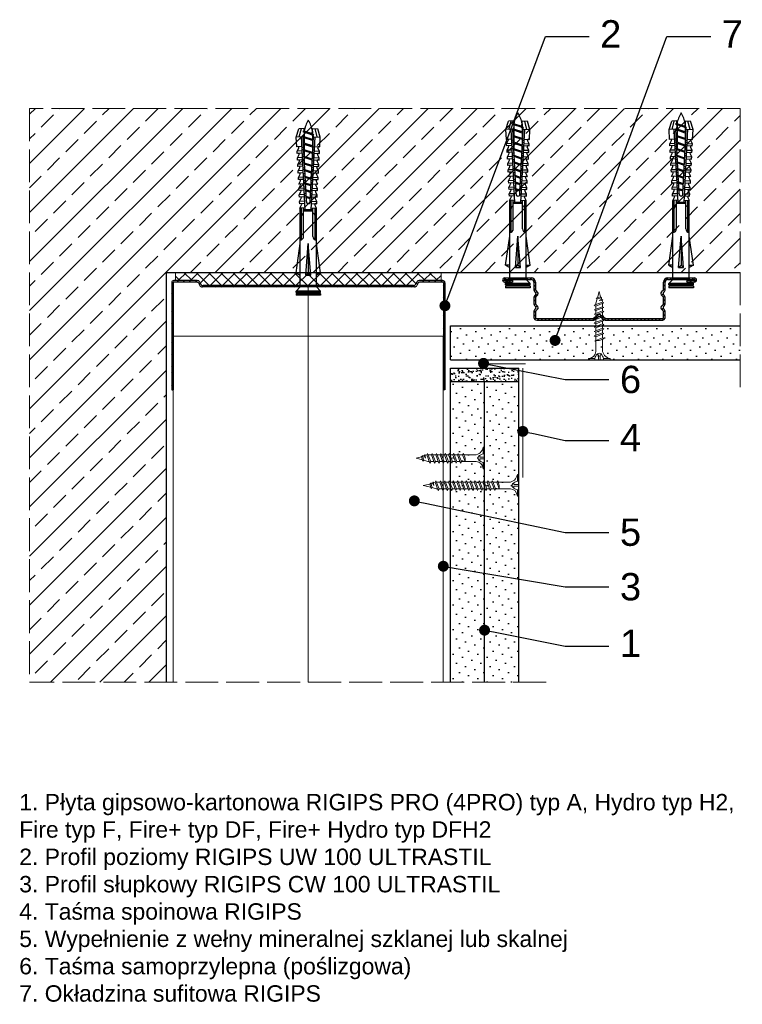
# Model space of a CAD drawing. Header units: millimetres. Extents: x 1739 to 3088, y 533 to 1407.
# Tile 3 of 4: x 2823 to 3088, y 533 to 893. Entities that reach past the tile are written whole.
import ezdxf
from ezdxf import colors
from ezdxf.entities.mleader import LeaderData, LeaderLine
from ezdxf.math import Vec2, Vec3

# ---------------------------------------------------------------- set-up
doc = ezdxf.new("R2010")
doc.units = ezdxf.units.MM
doc.linetypes.add('ACAD_ISO02W100', pattern=[15, 12, -3])
for name, color, linetype, lineweight in [('_ISOVER WELNA', 7, 'BATTING', 9), ('_RIGIPS AKCESORIA', 7, 'Continuous', 18), ('_RIGIPS G-K', 7, 'Continuous', 25), ('_RIGIPS PROFIL', 7, 'Continuous', 18), ('KRESKOWANIE', 7, 'Continuous', 9), ('OPISY', 7, 'Continuous', 9), ('PRZERYWANA', 7, 'ACAD_ISO02W100', 9)]:
    doc.layers.add(name, color=color, linetype=linetype, lineweight=lineweight)
doc.styles.get("Standard").update_dxf_attribs({"font": 'arial.ttf'})
doc.linetypes.add('BATTING', pattern='A,0.00254,-2.54,[134,ltypeshp.shx,S=2.54,R=0,X=-2.54,Y=0],-5.08,[134,ltypeshp.shx,S=2.54,R=180,X=2.54,Y=0],-2.54', length=10.16254)
pattern_1 = [(225, (1.5, -240.2812), (1.122532, -3.367596), [0, -3.175])]

# ---------------------------------------------------------------- blocks, each defined once
blk = doc.blocks.new('UW 100 ULTRASTIL')
h = blk.add_hatch()
h.set_pattern_fill('ANSI31', color=256, scale=0.5, style=0)
h.paths.add_polyline_path([(166.82, 2.35), (89.14, 2.35, 0.286951), (88.24, 1.79), (87.91, 1.11, -0.286951), (87.01, 0.55), (78.78, 0.55, -0.414214), (78.53, 0.8), (78.53, 40), (77.98, 40), (77.98, 0.8, 0.414214), (78.78, 0), (87.35, 0, 0.286951), (88.25, 0.56), (88.58, 1.24, -0.286951), (89.48, 1.8), (166.48, 1.8, -0.286951), (167.38, 1.24), (167.71, 0.56, 0.286951), (168.61, 0), (177.18, 0, 0.414214), (177.98, 0.8), (177.98, 40), (177.43, 40), (177.43, 0.8, -0.414214), (177.18, 0.55), (168.95, 0.55, -0.286951), (168.05, 1.11), (167.72, 1.79, 0.286951)])
for p, q in [((77.98, 0.8), (77.98, 40)), ((77.98, 40), (78.53, 40)), ((78.53, 0.8), (78.53, 40)), ((177.43, 0.8), (177.43, 40)), ((177.98, 40), (177.43, 40)), ((177.98, 0.8), (177.98, 40)), ((78.78, 0.55), (87.01, 0.55)), ((78.78, 0), (87.35, 0)), ((87.91, 1.11), (88.24, 1.79)), ((88.25, 0.56), (88.58, 1.24)), ((89.14, 2.35), (166.82, 2.35)), ((89.48, 1.8), (166.48, 1.8)), ((167.71, 0.56), (167.38, 1.24)), ((168.05, 1.11), (167.72, 1.79)), ((168.61, 0), (177.18, 0)), ((168.95, 0.55), (177.18, 0.55))]:
    blk.add_line(p, q)
for centre, radius, start, end in [((78.78, 0.8), 0.8, 180, 270), ((78.78, 0.8), 0.25, 180, 270), ((87.01, 1.55), 1, 270, 334.0435), ((87.35, 1), 1, 270, 334.0435), ((89.14, 1.35), 1, 90, 154.0435), ((89.48, 0.8), 1, 90, 154.0435), ((166.48, 0.8), 1, 25.9565, 90), ((166.82, 1.35), 1, 25.9565, 90), ((168.61, 1), 1, 205.9565, 270), ((168.95, 1.55), 1, 205.9565, 270), ((177.18, 0.8), 0.8, 270, 0), ((177.18, 0.8), 0.25, 270, 0)]:
    blk.add_arc(centre, radius, start, end)
blk = doc.blocks.new('TN 25')
at = {"layer": '_RIGIPS AKCESORIA'}
for p, q in [((0, -0.84), (0, 7.16)), ((0, 7.16), (0.46, 7.16)), ((0.46, 4.78), (0, 4.78)), ((0.46, 7.16), (0.46, 4.78)), ((1.77, 3.5), (1.77, 4.2)), ((3.02, 4.46), (8.47, 4.46)), ((7.12, 4.46), (7.12, 3.18)), ((8.03, 2.01), (7.12, 4.46)), ((8.47, 4.46), (8.79, 5)), ((9.61, 1.51), (8.47, 4.46)), ((8.79, 5), (9.93, 2.01)), ((9, 4.46), (10.1, 4.46)), ((10.1, 4.46), (10.41, 5)), ((11.23, 1.51), (10.1, 4.46)), ((10.41, 5), (11.56, 2.01)), ((10.62, 4.46), (11.67, 4.46)), ((11.67, 4.46), (11.99, 5)), ((12.81, 1.51), (11.67, 4.46)), ((11.99, 5), (13.14, 2.01)), ((12.2, 4.46), (13.21, 4.46)), ((13.21, 4.46), (13.52, 5)), ((14.34, 1.51), (13.21, 4.46)), ((13.52, 5), (14.67, 2.01)), ((13.73, 4.46), (14.8, 4.46)), ((14.8, 4.46), (15.12, 5)), ((15.94, 1.51), (14.8, 4.46)), ((15.12, 5), (16.26, 2.01)), ((15.33, 4.46), (16.42, 4.46)), ((16.42, 4.46), (16.73, 5)), ((17.55, 1.51), (16.42, 4.46)), ((16.73, 5), (17.88, 2.01)), ((16.94, 4.46), (17.99, 4.46)), ((17.99, 4.46), (18.31, 5)), ((19.13, 1.51), (17.99, 4.46)), ((18.31, 5), (19.45, 2.01)), ((18.52, 4.46), (19.68, 4.46)), ((19.68, 4.46), (20, 5)), ((20.82, 1.51), (19.68, 4.46)), ((20, 5), (21.14, 2.01)), ((20.21, 4.46), (20.7, 4.46)), ((20.7, 4.46), (22.28, 3.98)), ((22.28, 3.98), (22.56, 4.37)), ((22.7, 2.36), (22.28, 3.98)), ((22.56, 4.37), (23.03, 2.71)), ((22.71, 3.85), (25, 3.24)), ((0, 3.5), (1.77, 3.5)), ((0, 2.83), (1.77, 2.83)), ((0.46, 1.64), (0, 1.64)), ((0.46, -0.84), (0.46, 1.64)), ((1.77, 2.83), (1.77, 2.18)), ((7.49, 2.01), (3.55, 2.01)), ((7.12, 3.18), (7.65, 1.53)), ((7.65, 1.53), (8.03, 2.01)), ((9.41, 2.01), (8.03, 2.01)), ((9.93, 2.01), (9.61, 1.51)), ((11.04, 2.01), (9.93, 2.01)), ((11.56, 2.01), (11.23, 1.51)), ((12.61, 2.01), (11.56, 2.01)), ((13.14, 2.01), (12.81, 1.51)), ((14.15, 2.01), (13.14, 2.01)), ((14.67, 2.01), (14.34, 1.51)), ((15.74, 2.01), (14.67, 2.01)), ((16.26, 2.01), (15.94, 1.51)), ((17.36, 2.01), (16.26, 2.01)), ((17.88, 2.01), (17.55, 1.51)), ((18.93, 2.01), (17.88, 2.01)), ((19.45, 2.01), (19.13, 1.51)), ((19.45, 2.01), (20.62, 2.01)), ((21.14, 2.01), (20.82, 1.51)), ((21.14, 2.01), (21.81, 2.12)), ((21.85, 1.83), (21.67, 3.28)), ((21.67, 3.28), (22.14, 2.4)), ((22.14, 2.4), (21.85, 1.83)), ((22.7, 2.36), (22.14, 2.4)), ((23.03, 2.71), (22.7, 2.36)), ((25, 3.24), (23.03, 2.71)), ((0, -0.84), (0.46, -0.84))]:
    blk.add_line(p, q, dxfattribs=at)
for centre, major_axis, ratio, start_param, end_param in [((3.09, 7.67), (0.17, 3.2), 0.826134, 1.773653, 3.180586), ((-0.04, 0.9), (0, 3.93), 0.848176, -0.720942, -0.151112), ((1.66, 3.18), (0, 0.895), 0.848176, -1.552777, -0.720942), ((3.37, -1.57), (0.28, 3.57), 0.832181, 0.035984, 1.430787), ((-2.73, 15.91), (0, 14.76), 0.848176, 3.399396, 3.475072), ((0.59, 4.62), (0, 2.81), 0.848176, 3.475072, 3.862535), ((1.66, 3.18), (0, 0.895), 0.848176, 3.862535, 4.730408)]:
    blk.add_ellipse(centre, major_axis=major_axis, ratio=ratio, start_param=start_param, end_param=end_param, dxfattribs=at)
blk = doc.blocks.new('TN 35')
at = {"layer": '_RIGIPS AKCESORIA'}
for p, q in [((0, -0.84), (0, 7.16)), ((0, 7.16), (0.46, 7.16)), ((0.46, 4.78), (0, 4.78)), ((0.46, 7.16), (0.46, 4.78)), ((1.77, 3.5), (1.77, 4.2)), ((3.02, 4.46), (8.47, 4.46)), ((7.12, 4.46), (7.12, 3.18)), ((8.03, 2.01), (7.12, 4.46)), ((8.47, 4.46), (8.79, 5)), ((9.61, 1.51), (8.47, 4.46)), ((8.79, 5), (9.93, 2.01)), ((9, 4.46), (10.1, 4.46)), ((10.1, 4.46), (10.41, 5)), ((11.23, 1.51), (10.1, 4.46)), ((10.41, 5), (11.56, 2.01)), ((10.62, 4.46), (11.67, 4.46)), ((11.67, 4.46), (11.99, 5)), ((12.81, 1.51), (11.67, 4.46)), ((11.99, 5), (13.14, 2.01)), ((12.2, 4.46), (13.21, 4.46)), ((13.21, 4.46), (13.52, 5)), ((14.34, 1.51), (13.21, 4.46)), ((13.52, 5), (14.67, 2.01)), ((13.73, 4.46), (14.8, 4.46)), ((14.8, 4.46), (15.12, 5)), ((15.94, 1.51), (14.8, 4.46)), ((15.12, 5), (16.26, 2.01)), ((15.33, 4.46), (16.42, 4.46)), ((16.42, 4.46), (16.73, 5)), ((17.55, 1.51), (16.42, 4.46)), ((16.73, 5), (17.88, 2.01)), ((16.94, 4.46), (17.99, 4.46)), ((17.99, 4.46), (18.31, 5)), ((19.13, 1.51), (17.99, 4.46)), ((18.31, 5), (19.45, 2.01)), ((18.52, 4.46), (19.57, 4.46)), ((19.57, 4.46), (19.88, 5)), ((20.7, 1.51), (19.57, 4.46)), ((19.88, 5), (21.03, 2.01)), ((20.09, 4.46), (21.14, 4.46)), ((21.14, 4.46), (21.46, 5)), ((22.28, 1.51), (21.14, 4.46)), ((21.46, 5), (22.6, 2.01)), ((21.67, 4.46), (22.72, 4.46)), ((22.72, 4.46), (23.03, 5)), ((23.85, 1.51), (22.72, 4.46)), ((23.03, 5), (24.18, 2.01)), ((23.24, 4.46), (24.29, 4.46)), ((24.29, 4.46), (24.61, 5)), ((25.43, 1.51), (24.29, 4.46)), ((24.61, 5), (25.75, 2.01)), ((24.81, 4.46), (25.87, 4.46)), ((25.87, 4.46), (26.18, 5)), ((27, 1.51), (25.87, 4.46)), ((26.18, 5), (27.33, 2.01)), ((26.39, 4.46), (27.44, 4.46)), ((27.44, 4.46), (27.76, 5)), ((28.58, 1.51), (27.44, 4.46)), ((27.76, 5), (28.9, 2.01)), ((27.96, 4.46), (29.13, 4.46)), ((29.13, 4.46), (29.45, 5)), ((30.27, 1.51), (29.13, 4.46)), ((29.45, 5), (30.59, 2.01)), ((29.65, 4.46), (30.15, 4.46)), ((30.15, 4.46), (31.73, 3.98)), ((31.73, 3.98), (32.01, 4.37)), ((32.15, 2.36), (31.73, 3.98)), ((32.01, 4.37), (32.48, 2.71)), ((32.16, 3.85), (35, 3.24)), ((0, 3.5), (1.77, 3.5)), ((0, 2.83), (1.77, 2.83)), ((0.46, 1.64), (0, 1.64)), ((0.46, -0.84), (0.46, 1.64)), ((1.77, 2.83), (1.77, 2.18)), ((7.49, 2.01), (3.55, 2.01)), ((7.12, 3.18), (7.65, 1.53)), ((7.65, 1.53), (8.03, 2.01)), ((9.41, 2.01), (8.03, 2.01)), ((9.93, 2.01), (9.61, 1.51)), ((11.04, 2.01), (9.93, 2.01)), ((11.56, 2.01), (11.23, 1.51)), ((12.61, 2.01), (11.56, 2.01)), ((13.14, 2.01), (12.81, 1.51)), ((14.15, 2.01), (13.14, 2.01)), ((14.67, 2.01), (14.34, 1.51)), ((15.74, 2.01), (14.67, 2.01)), ((16.26, 2.01), (15.94, 1.51)), ((17.36, 2.01), (16.26, 2.01)), ((17.88, 2.01), (17.55, 1.51)), ((18.93, 2.01), (17.84, 2.01)), ((19.45, 2.01), (19.13, 1.51)), ((20.51, 2.01), (19.41, 2.01)), ((21.03, 2.01), (20.7, 1.51)), ((22.08, 2.01), (20.99, 2.01)), ((22.6, 2.01), (22.28, 1.51)), ((23.66, 2.01), (22.56, 2.01)), ((24.18, 2.01), (23.85, 1.51)), ((25.23, 2.01), (24.14, 2.01)), ((25.75, 2.01), (25.43, 1.51)), ((26.81, 2.01), (25.71, 2.01)), ((27.33, 2.01), (27, 1.51)), ((28.38, 2.01), (27.33, 2.01)), ((28.9, 2.01), (28.58, 1.51)), ((28.9, 2.01), (30.07, 2.01)), ((30.59, 2.01), (30.27, 1.51)), ((30.59, 2.01), (31.26, 2.12)), ((31.3, 1.83), (31.12, 3.28)), ((31.12, 3.28), (31.59, 2.4)), ((31.59, 2.4), (31.3, 1.83)), ((32.15, 2.36), (31.59, 2.4)), ((32.48, 2.71), (32.15, 2.36)), ((35, 3.24), (32.48, 2.71)), ((0, -0.84), (0.46, -0.84))]:
    blk.add_line(p, q, dxfattribs=at)
for centre, major_axis, ratio, start_param, end_param in [((3.09, 7.67), (0.17, 3.2), 0.826134, 1.773653, 3.180586), ((-0.04, 0.9), (0, 3.93), 0.848176, -0.720942, -0.151112), ((1.66, 3.18), (0, 0.895), 0.848176, -1.552777, -0.720942), ((3.37, -1.57), (0.28, 3.57), 0.832181, 0.035984, 1.430787), ((-2.73, 15.91), (0, 14.76), 0.848176, 3.399396, 3.475072), ((0.59, 4.62), (0, 2.81), 0.848176, 3.475072, 3.862535), ((1.66, 3.18), (0, 0.895), 0.848176, 3.862535, 4.730408)]:
    blk.add_ellipse(centre, major_axis=major_axis, ratio=ratio, start_param=start_param, end_param=end_param, dxfattribs=at)
blk = doc.blocks.new('kolek rozprezny komplet 60')
for p, q in [((393.81, 219.85), (390.76, 218.91)), ((393.68, 217.35), (393.81, 219.85)), ((397.41, 219.66), (393.81, 219.85)), ((443.47, 219.95), (432.8, 218.45)), ((443.47, 218.45), (443.47, 219.95)), ((443.47, 219.95), (444.34, 218.45)), ((450.17, 219.95), (448.67, 218.45)), ((450.17, 219.95), (450.17, 210.95)), ((450.67, 219.95), (450.17, 219.95)), ((450.67, 219.95), (450.67, 210.95)), ((450.67, 219.35), (451.17, 219.95)), ((451.17, 219.95), (451.67, 219.95)), ((451.17, 219.95), (451.17, 210.95)), ((451.67, 219.95), (451.67, 210.95)), ((390.66, 217.01), (390.76, 218.91)), ((393.15, 216.88), (390.66, 217.01)), ((393.75, 218.75), (390.71, 217.96)), ((391.67, 216.95), (392.67, 216.95)), ((392.67, 216.95), (391.67, 213.95)), ((392.67, 216.95), (392.07, 213.95)), ((393.07, 216.95), (392.07, 213.95)), ((392.67, 216.95), (393.04, 217.45)), ((393.07, 216.95), (393.04, 217.45)), ((393.07, 216.95), (394.67, 216.95)), ((394.67, 216.95), (393.67, 213.95)), ((417.38, 216.11), (393.68, 217.35)), ((420.47, 216.55), (393.71, 217.95)), ((394.67, 216.95), (394.07, 213.95)), ((395.07, 216.95), (394.07, 213.95)), ((394.67, 216.95), (394.92, 217.29)), ((395.07, 216.95), (395.05, 217.28)), ((395.07, 216.95), (397.07, 216.95)), ((397.07, 216.95), (396.07, 213.95)), ((397.07, 216.95), (396.47, 213.95)), ((397.47, 216.95), (396.47, 213.95)), ((397.07, 216.95), (397.23, 217.17)), ((397.31, 217.76), (397.41, 219.66)), ((397.47, 216.95), (397.46, 217.16)), ((397.47, 216.95), (399.47, 216.95)), ((397.67, 217.14), (397.71, 217.74)), ((399, 219.58), (397.82, 218.98)), ((398.47, 217.1), (398.5, 217.7)), ((399.47, 216.95), (398.47, 213.95)), ((399.47, 216.95), (398.87, 213.95)), ((399.87, 216.95), (398.87, 213.95)), ((398.9, 217.68), (399, 219.58)), ((399.8, 219.54), (399, 219.58)), ((399.47, 216.95), (399.55, 217.05)), ((399.7, 217.64), (399.8, 219.54)), ((399.87, 216.95), (399.87, 217.03)), ((399.87, 216.95), (401.38, 216.95)), ((400.07, 217.02), (400.1, 217.62)), ((401.4, 219.45), (400.22, 218.85)), ((400.87, 216.98), (400.9, 217.58)), ((401.87, 216.92), (400.87, 213.95)), ((401.87, 216.92), (401.27, 213.95)), ((402.26, 216.9), (401.27, 213.95)), ((401.3, 217.56), (401.4, 219.45)), ((402.2, 219.41), (401.4, 219.45)), ((402.1, 217.51), (402.2, 219.41)), ((402.47, 216.89), (402.5, 217.49)), ((403.8, 219.33), (402.61, 218.72)), ((403.27, 216.85), (403.3, 217.45)), ((404.22, 216.8), (403.31, 214.05)), ((403.7, 217.43), (403.8, 219.33)), ((404.24, 216.8), (403.7, 214.07)), ((404.62, 216.78), (403.72, 214.07)), ((404.6, 219.29), (403.8, 219.33)), ((404.5, 217.39), (404.6, 219.29)), ((404.86, 216.77), (404.9, 217.37)), ((406.19, 219.2), (405.01, 218.6)), ((405.66, 216.73), (405.69, 217.32)), ((406.58, 216.68), (405.75, 214.18)), ((406.09, 217.3), (406.19, 219.2)), ((406.62, 216.68), (406.12, 214.2)), ((406.98, 216.66), (406.16, 214.2)), ((406.99, 219.16), (406.19, 219.2)), ((406.89, 217.26), (406.99, 219.16)), ((407.26, 216.64), (407.29, 217.24)), ((408.59, 219.08), (407.41, 218.47)), ((408.06, 216.6), (408.09, 217.2)), ((408.94, 216.55), (408.19, 214.31)), ((408.49, 217.18), (408.59, 219.08)), ((408.99, 216.55), (408.55, 214.33)), ((409.39, 219.03), (408.59, 219.08)), ((409.34, 216.53), (408.6, 214.33)), ((409.29, 217.14), (409.39, 219.03)), ((409.66, 216.52), (409.69, 217.12)), ((410.99, 218.95), (409.8, 218.35)), ((410.46, 216.47), (410.49, 217.07)), ((411.3, 216.43), (410.64, 214.44)), ((410.89, 217.05), (410.99, 218.95)), ((411.37, 216.43), (410.98, 214.45)), ((411.69, 216.41), (411.04, 214.46)), ((412.59, 218.87), (411.4, 218.26)), ((412.05, 216.39), (412.09, 216.99)), ((412.49, 216.97), (412.59, 218.87)), ((413.38, 218.82), (412.59, 218.87)), ((412.85, 216.35), (412.89, 216.95)), ((413.66, 216.31), (413.08, 214.56)), ((413.28, 216.93), (413.38, 218.82)), ((413.75, 216.3), (413.4, 214.58)), ((414.05, 216.29), (413.49, 214.58)), ((414.98, 218.74), (413.8, 218.14)), ((414.45, 216.27), (414.48, 216.86)), ((414.88, 216.84), (414.98, 218.74)), ((415.78, 218.7), (414.98, 218.74)), ((415.25, 216.22), (415.28, 216.82)), ((415.68, 216.8), (415.78, 218.7)), ((417.38, 218.62), (416.2, 218.01)), ((417.28, 216.72), (417.38, 218.62)), ((418.18, 218.57), (417.38, 218.62)), ((418.08, 216.68), (418.18, 218.57)), ((419.78, 218.49), (418.59, 217.89)), ((419.68, 216.59), (419.78, 218.49)), ((430.17, 217.15), (419.71, 217.15)), ((431.37, 217.95), (419.75, 217.95)), ((448.67, 218.45), (419.77, 218.45)), ((420.47, 217.15), (420.47, 213.75)), ((420.67, 217.15), (420.67, 213.75)), ((420.87, 217.15), (420.87, 213.75)), ((444.34, 216.37), (432.8, 215.45)), ((444.34, 216.37), (443.47, 215.45)), ((444.34, 214.53), (444.34, 216.37)), ((448.67, 218.45), (448.67, 212.45)), ((448.67, 216.95), (448.67, 213.95)), ((393.15, 214.02), (390.66, 213.89)), ((390.66, 213.89), (390.76, 211.99)), ((393.75, 212.15), (390.71, 212.94)), ((391.67, 213.95), (391.71, 213.45)), ((391.71, 213.45), (392.07, 213.95)), ((392.07, 213.95), (393.67, 213.95)), ((393.67, 213.95), (393.7, 213.55)), ((417.38, 214.79), (393.68, 213.55)), ((393.68, 213.55), (393.81, 211.05)), ((420.47, 214.35), (393.71, 212.95)), ((393.78, 213.55), (394.07, 213.95)), ((394.07, 213.95), (396.07, 213.95)), ((396.07, 213.95), (396.09, 213.67)), ((396.28, 213.68), (396.47, 213.95)), ((396.47, 213.95), (398.47, 213.95)), ((397.31, 213.14), (397.41, 211.24)), ((397.67, 213.76), (397.71, 213.16)), ((398.47, 213.95), (398.48, 213.8)), ((398.47, 213.8), (398.5, 213.2)), ((398.77, 213.81), (398.87, 213.95)), ((398.87, 213.95), (400.87, 213.95)), ((398.9, 213.22), (399, 211.32)), ((399.7, 213.26), (399.8, 211.36)), ((400.07, 213.88), (400.1, 213.28)), ((400.87, 213.95), (400.88, 213.92)), ((400.87, 213.92), (400.9, 213.32)), ((401.27, 213.95), (401.38, 213.95)), ((401.27, 213.94), (401.27, 213.95)), ((401.3, 213.35), (401.4, 211.45)), ((402.1, 213.39), (402.2, 211.49)), ((402.47, 214.01), (402.5, 213.41)), ((403.27, 214.05), (403.3, 213.45)), ((403.7, 213.47), (403.8, 211.57)), ((404.5, 213.51), (404.6, 211.62)), ((404.86, 214.13), (404.9, 213.53)), ((405.66, 214.17), (405.69, 213.58)), ((406.09, 213.6), (406.19, 211.7)), ((406.89, 213.64), (406.99, 211.74)), ((407.26, 214.26), (407.29, 213.66)), ((408.06, 214.3), (408.09, 213.7)), ((408.49, 213.72), (408.59, 211.82)), ((409.29, 213.76), (409.39, 211.87)), ((409.66, 214.38), (409.69, 213.79)), ((410.46, 214.43), (410.49, 213.83)), ((410.89, 213.85), (410.99, 211.95)), ((412.59, 212.03), (411.4, 212.64)), ((412.05, 214.51), (412.09, 213.91)), ((412.49, 213.93), (412.59, 212.03)), ((412.85, 214.55), (412.89, 213.95)), ((413.28, 213.97), (413.38, 212.08)), ((414.98, 212.16), (413.8, 212.76)), ((414.45, 214.64), (414.48, 214.04)), ((414.88, 214.06), (414.98, 212.16)), ((415.25, 214.68), (415.28, 214.08)), ((416.02, 216.18), (415.52, 214.69)), ((415.68, 214.1), (415.78, 212.2)), ((416.12, 216.18), (415.83, 214.71)), ((416.41, 216.16), (415.93, 214.71)), ((417.38, 212.29), (416.2, 212.89)), ((417.28, 214.18), (417.38, 212.29)), ((418.22, 215.58), (418.01, 214.95)), ((418.08, 214.22), (418.18, 212.33)), ((419.78, 212.41), (418.59, 213.01)), ((419.68, 214.31), (419.78, 212.41)), ((430.17, 213.75), (419.71, 213.75)), ((431.37, 212.95), (419.75, 212.95)), ((432.8, 215.45), (443.47, 215.45)), ((444.34, 214.53), (432.8, 215.45)), ((444.34, 214.53), (443.47, 215.45)), ((393.81, 211.05), (390.76, 211.99)), ((397.41, 211.24), (393.81, 211.05)), ((399, 211.32), (397.82, 211.93)), ((399.8, 211.36), (399, 211.32)), ((401.4, 211.45), (400.22, 212.05)), ((402.2, 211.49), (401.4, 211.45)), ((403.8, 211.57), (402.61, 212.18)), ((404.6, 211.62), (403.8, 211.57)), ((406.19, 211.7), (405.01, 212.3)), ((406.99, 211.74), (406.19, 211.7)), ((408.59, 211.82), (407.41, 212.43)), ((409.39, 211.87), (408.59, 211.82)), ((410.99, 211.95), (409.8, 212.55)), ((413.38, 212.08), (412.59, 212.03)), ((415.78, 212.2), (414.98, 212.16)), ((418.18, 212.33), (417.38, 212.29)), ((448.67, 212.45), (419.77, 212.45)), ((443.47, 210.95), (432.8, 212.45)), ((443.47, 212.45), (443.47, 210.95)), ((443.47, 210.95), (444.34, 212.45)), ((450.17, 210.95), (448.67, 212.45)), ((450.67, 210.95), (450.17, 210.95)), ((450.67, 211.55), (451.17, 210.95)), ((451.17, 210.95), (451.67, 210.95))]:
    blk.add_line(p, q)
for centre, radius, start, end in [((393.41, 206.24), 10.85, 99.2038, 121.9083), ((393.65, 216.85), 0.5, 87, 177), ((397.68, 219.24), 0.3, 177, 297), ((400.08, 219.12), 0.3, 177, 297), ((402.48, 218.99), 0.3, 177, 297), ((404.87, 218.87), 0.3, 177, 297), ((407.27, 218.74), 0.3, 177, 297), ((409.67, 218.61), 0.3, 177, 297), ((411.27, 218.53), 0.3, 177, 297), ((413.66, 218.41), 0.3, 177, 297), ((416.06, 218.28), 0.3, 177, 297), ((418.46, 218.15), 0.3, 177, 297), ((422.67, 216.95), 1, 90, 168.463), ((430.17, 218.45), 1.3, 270, 0), ((393.41, 224.66), 10.85, 238.0917, 260.7962), ((393.65, 214.05), 0.5, 183, 273), ((409.67, 212.29), 0.3, 63, 183), ((411.27, 212.37), 0.3, 63, 183), ((413.66, 212.5), 0.3, 63, 183), ((416.06, 212.62), 0.3, 63, 183), ((417.55, 215.45), 0.682, 255.8604, 104.1386), ((418.46, 212.75), 0.3, 63, 183), ((422.67, 213.95), 1, 191.537, 270), ((430.17, 212.45), 1.3, 0, 90), ((397.68, 211.66), 0.3, 63, 183), ((400.08, 211.78), 0.3, 63, 183), ((402.48, 211.91), 0.3, 63, 183), ((404.87, 212.03), 0.3, 63, 183), ((407.27, 212.16), 0.3, 63, 183)]:
    blk.add_arc(centre, radius, start, end)
blk = doc.blocks.new('Profil kapeluszowy')
h = blk.add_hatch()
h.set_pattern_fill('ANSI31', color=256, scale=0.3, style=0)
h.paths.add_polyline_path([(536.84, 614.15, -0.333333), (537.56, 614.15), (539.04, 613.04, 0.162278), (539.4, 612.92), (560.2, 612.92, 0.414214), (561.2, 613.92), (561.2, 616.25, 0.198912), (561.02, 616.68), (560.62, 617.08, -0.414214), (560.62, 617.93), (561.02, 618.33, 0.198912), (561.2, 618.75), (561.2, 621.41, 0.198912), (561.02, 621.83), (560.62, 622.23, -0.414214), (560.62, 623.08), (561.02, 623.48, 0.198912), (561.2, 623.91), (561.2, 626.82, -0.414214), (562.2, 627.82), (571.92, 627.82, -1), (571.92, 627.46), (569.1, 627.46), (569.1, 626.86), (571.92, 626.86, 1), (571.92, 628.42), (562.2, 628.42, 0.414214), (560.6, 626.82), (560.6, 624.15, -0.198912), (560.42, 623.73), (559.78, 623.08, 0.414214), (559.78, 622.23), (560.42, 621.58, -0.198912), (560.6, 621.16), (560.6, 619, -0.198912), (560.42, 618.58), (559.78, 617.93, 0.414214), (559.78, 617.08), (560.42, 616.43, -0.198912), (560.6, 616.01), (560.6, 613.92, -0.414214), (560.2, 613.52), (539.6, 613.52, -0.162278), (539.24, 613.64), (537.56, 614.9, 0.333333), (536.84, 614.9), (535.16, 613.64, -0.162278), (534.8, 613.52), (514.2, 613.52, -0.414214), (513.8, 613.92), (513.8, 616.01, -0.198912), (513.98, 616.43), (514.62, 617.08, 0.414214), (514.62, 617.93), (513.98, 618.58, -0.198912), (513.8, 619), (513.8, 621.16, -0.198912), (513.98, 621.58), (514.62, 622.23, 0.414214), (514.62, 623.08), (513.98, 623.73, -0.198912), (513.8, 624.15), (513.8, 626.82, 0.414214), (512.2, 628.42), (502.48, 628.42, 1), (502.48, 626.86), (505.3, 626.86), (505.3, 627.46), (502.48, 627.46, -1), (502.48, 627.82), (512.2, 627.82, -0.414214), (513.2, 626.82), (513.2, 623.91, 0.198912), (513.38, 623.48), (513.78, 623.08, -0.414214), (513.78, 622.23), (513.38, 621.83, 0.198912), (513.2, 621.41), (513.2, 618.75, 0.198912), (513.38, 618.33), (513.78, 617.93, -0.414214), (513.78, 617.08), (513.38, 616.68, 0.198912), (513.2, 616.25), (513.2, 613.92, 0.414214), (514.2, 612.92), (535, 612.92, 0.162278), (535.36, 613.04)])
for p, q in [((502.48, 628.42), (512.2, 628.42)), ((502.48, 627.82), (512.2, 627.82)), ((502.48, 627.46), (505.3, 627.46)), ((505.3, 627.46), (505.3, 626.86)), ((562.2, 628.42), (571.92, 628.42)), ((562.2, 627.82), (571.92, 627.82)), ((571.92, 627.46), (569.1, 627.46)), ((569.1, 627.46), (569.1, 626.86)), ((502.48, 626.86), (505.3, 626.86)), ((513.2, 626.82), (513.2, 623.91)), ((513.78, 623.08), (513.38, 623.48)), ((513.8, 626.82), (513.8, 624.15)), ((514.62, 623.08), (513.98, 623.73)), ((559.78, 623.08), (560.42, 623.73)), ((560.6, 624.15), (560.6, 626.82)), ((560.62, 623.08), (561.02, 623.48)), ((561.2, 623.91), (561.2, 626.82)), ((571.92, 626.86), (569.1, 626.86)), ((513.2, 621.41), (513.2, 618.75)), ((513.78, 622.23), (513.38, 621.83)), ((513.8, 621.16), (513.8, 619)), ((514.62, 622.23), (513.98, 621.58)), ((559.78, 622.23), (560.42, 621.58)), ((560.6, 619), (560.6, 621.16)), ((560.62, 622.23), (561.02, 621.83)), ((561.2, 618.75), (561.2, 621.41)), ((513.2, 616.25), (513.2, 613.92)), ((513.78, 617.93), (513.38, 618.33)), ((513.78, 617.08), (513.38, 616.68)), ((514.62, 617.93), (513.98, 618.58)), ((514.62, 617.08), (513.98, 616.43)), ((559.78, 617.93), (560.42, 618.58)), ((559.78, 617.08), (560.42, 616.43)), ((560.62, 617.93), (561.02, 618.33)), ((560.62, 617.08), (561.02, 616.68)), ((561.2, 613.92), (561.2, 616.25)), ((513.8, 616.01), (513.8, 613.92)), ((514.2, 613.52), (534.8, 613.52)), ((514.2, 612.92), (535, 612.92)), ((536.84, 614.9), (535.16, 613.64)), ((536.84, 614.15), (535.36, 613.04)), ((537.56, 614.9), (539.24, 613.64)), ((537.56, 614.15), (539.04, 613.04)), ((539.4, 612.92), (560.2, 612.92)), ((539.6, 613.52), (560.2, 613.52)), ((560.6, 613.92), (560.6, 616.01))]:
    blk.add_line(p, q)
for centre, radius, start, end in [((502.48, 627.64), 0.776, 90, 270), ((502.48, 627.64), 0.176, 90, 270), ((512.2, 626.82), 1.6, 0, 90), ((512.2, 626.82), 1, 0, 90), ((562.2, 626.82), 1.6, 90, 180), ((562.2, 626.82), 1, 90, 180), ((571.92, 627.64), 0.776, 270, 90), ((571.92, 627.64), 0.176, 270, 90), ((513.8, 623.91), 0.6, 180, 225), ((514.4, 624.15), 0.6, 180, 225), ((560, 624.15), 0.6, 315, 0), ((560.6, 623.91), 0.6, 315, 0), ((513.8, 621.41), 0.6, 135, 180), ((513.35, 622.66), 0.6, 315, 45), ((514.4, 621.16), 0.6, 135, 180), ((514.2, 622.66), 0.6, 315, 45), ((560.2, 622.66), 0.6, 135, 225), ((560, 621.16), 0.6, 360, 45), ((561.05, 622.66), 0.6, 135, 225), ((560.6, 621.41), 0.6, 0, 45), ((513.8, 618.75), 0.6, 180, 225), ((513.8, 616.25), 0.6, 135, 180), ((513.35, 617.5), 0.6, 315, 45), ((514.4, 619), 0.6, 180, 225), ((514.4, 616.01), 0.6, 135, 180), ((514.2, 617.5), 0.6, 315, 45), ((560.2, 617.5), 0.6, 135, 225), ((560, 619), 0.6, 315, 0), ((560, 616.01), 0.6, 0, 45), ((561.05, 617.5), 0.6, 135, 225), ((560.6, 618.75), 0.6, 315, 0), ((560.6, 616.25), 0.6, 0, 45), ((514.2, 613.92), 1, 180, 270), ((514.2, 613.92), 0.4, 180, 270), ((534.8, 614.12), 0.6, 270, 306.8699), ((535, 613.52), 0.6, 270, 306.8699), ((537.2, 614.42), 0.6, 53.1301, 126.8699), ((537.2, 613.67), 0.6, 53.1301, 126.8699), ((539.4, 613.52), 0.6, 233.1301, 270), ((539.6, 614.12), 0.6, 233.1301, 270), ((560.2, 613.92), 1, 270, 0), ((560.2, 613.92), 0.4, 270, 0)]:
    blk.add_arc(centre, radius, start, end)
blk = doc.blocks.new('_Dot')
at = {"color": 0, "linetype": 'ByBlock', "lineweight": -2}
blk.add_line((-0.5, 0), (-1, 0), dxfattribs=at)
at = {"color": 0, "linetype": 'ByBlock', "const_width": 0.5}
blk.add_lwpolyline([(-0.25, 0, 1), (0.25, 0, 1)], format="xyb", close=True, dxfattribs=at)

msp = doc.modelspace()

# ---------------------------------------------------------------- hatches: boundary and pattern name
at = {"layer": '_RIGIPS G-K'}
h = msp.add_hatch(dxfattribs=at)
h.set_pattern_fill('DOTS', color=256, scale=2, angle=135, style=0)
h.set_pattern_definition([(135, (1813.6462, 3760.5615), (-3.367596, -1.122532), [0, -3.175])])
h.paths.add_polyline_path([(3086.77, 768.79), (3086.77, 781.29), (2980.77, 781.29), (2980.77, 768.79)])
h = msp.add_hatch(dxfattribs=at)
h.set_pattern_fill('AR-SAND', color=256, scale=0.05, angle=180, style=0)
h.set_pattern_definition([(217.5, (5207.0498, 1891.8544), (0.0800016, -2.4470662), [0, -1.9304, 0, -2.159, 0, -2.06375]), (187.5, (5207.0498, 1891.8544), (-2.2476164, -3.5841255), [0, -1.0414, 0, -1.7399, 0, -0.66675]), (147.5, (5208.612, 1891.8544), (-3.9549619, -0.007186), [0, -0.635, 0, -2.286, 0, -2.9845]), (137.5, (5208.612, 1891.8544), (-3.8177823, -1.1146466), [0, -0.3175, 0, -1.4986, 0, -1.7145])])
h.paths.add_polyline_path([(2980.77, 760.79), (3005.77, 760.79), (3005.77, 765.79), (2980.77, 765.79)])
h = msp.add_hatch(dxfattribs=at)
h.set_pattern_fill('DOTS', color=256, scale=2, angle=225, style=0)
h.set_pattern_definition(pattern_1)
h.paths.add_polyline_path([(2980.77, 650.79), (2993.27, 650.79), (2993.27, 760.79), (2980.77, 760.79)])
h = msp.add_hatch(dxfattribs=at)
h.set_pattern_fill('DOTS', color=256, scale=2, angle=225, style=0)
h.set_pattern_definition(pattern_1)
h.paths.add_polyline_path([(2993.27, 650.79), (3005.77, 650.79), (3005.77, 760.79), (2993.27, 760.79)])
at = {"layer": 'KRESKOWANIE'}
h = msp.add_hatch(dxfattribs=at)
h.set_pattern_fill('ANSI33', color=256, scale=2, style=0)
h.set_pattern_definition([(45, (5e-13, -513.342), (-8.980256, 8.980256), []), (45, (8.98, -513.342), (-8.980256, 8.980256), [6.35, -3.175])])
h.paths.add_polyline_path([(3086.77, 860.79), (2826.77, 860.79), (2826.77, 650.79), (2876.77, 650.79), (2876.77, 800.79), (3086.77, 800.79)])
h = msp.add_hatch(dxfattribs=at)
h.set_pattern_fill('ANSI37', color=256, angle=270, style=0)
h.set_pattern_definition([(315, (4879.5498, 2234.9154), (2.245064, 2.245064), []), (45, (4879.5498, 2234.9154), (-2.245064, 2.245064), [])])
h.paths.add_polyline_path([(2889.05, 797.22), (2889.38, 796.55, 0.286951), (2890.28, 795.99), (2967.27, 795.99, 0.286951), (2968.17, 796.55), (2968.5, 797.22, -0.286951), (2969.4, 797.79), (2977.37, 797.79), (2977.37, 800.79), (2880.17, 800.79), (2880.17, 797.79), (2888.15, 797.79, -0.286951)])

# ---------------------------------------------------------------- linework, layer by layer
for q in [(2876.77, 650.79), (3086.77, 800.79)]:
    msp.add_line((2876.77, 800.79), q)
at = {"layer": '_ISOVER WELNA', "ltscale": 4.8}
msp.add_line((2928.77, 650.79), (2928.77, 795.44), dxfattribs=at)
at = {"layer": '_RIGIPS AKCESORIA'}
for p, q in [((2993.27, 767.29), (3008.27, 767.29)), ((3007.27, 765.79), (3007.27, 725.79))]:
    msp.add_line(p, q, dxfattribs=at)
at = {"layer": '_RIGIPS G-K'}
for p, q in [((2980.77, 781.29), (3086.77, 781.29)), ((2980.77, 768.79), (2980.77, 781.29)), ((2980.77, 768.79), (3086.77, 768.79)), ((2980.77, 650.79), (2980.77, 765.79)), ((2980.77, 765.79), (3005.77, 765.79)), ((3005.77, 650.79), (3005.77, 765.79)), ((3005.77, 760.79), (2980.77, 760.79)), ((2993.27, 650.79), (2993.27, 760.79))]:
    msp.add_line(p, q, dxfattribs=at)
at = {"layer": '_RIGIPS PROFIL', "lineweight": 9}
for p, q in [((2879.37, 777.39), (2978.17, 777.39)), ((2879.37, 650.79), (2879.37, 777.39)), ((2978.17, 650.79), (2978.17, 777.39))]:
    msp.add_line(p, q, dxfattribs=at)
at = {"layer": 'KRESKOWANIE'}
for p, q in [((2880.17, 797.79), (2880.17, 800.79)), ((2977.37, 797.79), (2977.37, 800.79))]:
    msp.add_line(p, q, dxfattribs=at)
at = {"layer": 'PRZERYWANA'}
for p, q in [((3086.77, 860.79), (2826.77, 860.79)), ((2826.77, 860.79), (2826.77, 650.79)), ((3086.77, 860.79), (3086.77, 758.79)), ((3015.77, 650.79), (2826.77, 650.79))]:
    msp.add_line(p, q, dxfattribs=at)

# ---------------------------------------------------------------- block references
for name, p, rotation in [('kolek rozprezny komplet 60', (2790.04, 1246.86), 270), ('kolek rozprezny komplet 60', (2849.76, 1246.86), 270), ('kolek rozprezny komplet 60', (2713.32, 1244.11), 270), ('UW 100 ULTRASTIL', (3056.75, 797.79), 180)]:
    msp.add_blockref(name, p, dxfattribs=dict(rotation=rotation))
msp.add_blockref('Profil kapeluszowy', (2498.15, 170.37))
at = {"layer": '_RIGIPS AKCESORIA'}
for name, p, rotation in [('TN 25', (3038.44, 768.79), 90), ('TN 25', (2993.27, 736.03), 180), ('TN 35', (3005.77, 726.03), 180)]:
    msp.add_blockref(name, p, dxfattribs=dict(at, rotation=rotation))

# ---------------------------------------------------------------- texts
at = {"insert": (2822.99, 609.93), "char_height": 6, "width": 264.4523, "attachment_point": 1}
msp.add_mtext('1. Płyta gipsowo-kartonowa RIGIPS PRO (4PRO) typ A, Hydro typ H2, Fire typ F, Fire+ typ DF, Fire+ Hydro typ DFH2\\P2. Profil poziomy RIGIPS UW 100 ULTRASTIL\\P3. Profil słupkowy RIGIPS CW 100 ULTRASTIL\\P4. Taśma spoinowa RIGIPS\\P5. Wypełnienie z wełny mineralnej szklanej lub skalnej\\P6. Taśma samoprzylepna (poślizgowa)\\P7. Okładzina sufitowa RIGIPS', dxfattribs=at)

# ---------------------------------------------------------------- leaders
at = {"layer": 'OPISY'}
ml = msp.add_multileader_mtext('Standard', dxfattribs=at)
ml.set_content('2', color=256)
ml.set_leader_properties()
ml.set_arrow_properties(name='DOT')
ml.build(insert=Vec2(0, 0))
ctx = ml.context
ctx.base_point, ctx.char_height, ctx.landing_gap_size, ctx.plane_origin = Vec3(3031.55, 887.08), 10, 4, Vec3(2838.96, 1030.74)
notes = []
notes.append((ctx, [(0, (1, 1, 0), (3015.55, 887.08), (1, 0), 16, [(0, [(2978.77, 788.57)], 0, [])])]))
ctx.mtext.insert, ctx.mtext.flow_direction = Vec3(3035.55, 893.08), 5
ml = msp.add_multileader_mtext('Standard', dxfattribs=at)
ml.set_content('7', color=256)
ml.set_leader_properties()
ml.set_arrow_properties(name='DOT')
ml.build(insert=Vec2(0, 0))
ctx = ml.context
ctx.base_point, ctx.char_height, ctx.landing_gap_size, ctx.plane_origin = Vec3(3076.03, 887.08), 10, 4, Vec3(2883.44, 1030.74)
notes.append((ctx, [(0, (1, 1, 0), (3060.03, 887.08), (1, 0), 16, [(0, [(3019.08, 775.89)], 0, [])])]))
ctx.mtext.insert, ctx.mtext.flow_direction = Vec3(3080.03, 893.08), 5
ml = msp.add_multileader_mtext('Standard', dxfattribs=at)
ml.set_content('6', color=256)
ml.set_leader_properties()
ml.set_arrow_properties(name='DOT')
ml.build(insert=Vec2(0, 0))
ctx = ml.context
ctx.base_point, ctx.char_height, ctx.landing_gap_size, ctx.plane_origin = Vec3(3038.81, 761.53), 10, 4, Vec3(2846.22, 905.19)
notes.append((ctx, [(0, (1, 1, 0), (3022.81, 761.53), (1, 0), 16, [(0, [(2992.89, 767.5)], 0, [])])]))
ctx.mtext.insert, ctx.mtext.flow_direction = Vec3(3042.81, 766.62), 5
ml = msp.add_multileader_mtext('Standard', dxfattribs=at)
ml.set_content('4', color=256)
ml.set_leader_properties()
ml.set_arrow_properties(name='DOT')
ml.build(insert=Vec2(0, 0))
ctx = ml.context
ctx.base_point, ctx.char_height, ctx.landing_gap_size, ctx.plane_origin = Vec3(3038.81, 739.32), 10, 4, Vec3(2846.22, 882.98)
notes.append((ctx, [(0, (1, 1, 0), (3022.81, 739.32), (1, 0), 16, [(0, [(3007.27, 742.6)], 0, [])])]))
ctx.mtext.insert, ctx.mtext.flow_direction = Vec3(3042.81, 745.32), 5
ml = msp.add_multileader_mtext('Standard', dxfattribs=at)
ml.set_content('5', color=256)
ml.set_leader_properties()
ml.set_arrow_properties(name='DOT')
ml.build(insert=Vec2(0, 0))
ctx = ml.context
ctx.base_point, ctx.char_height, ctx.landing_gap_size, ctx.plane_origin = Vec3(3038.81, 705.64), 10, 4, Vec3(2846.22, 849.3)
notes.append((ctx, [(0, (1, 1, 0), (3022.81, 705.64), (1, 0), 16, [(0, [(2967.57, 717.17)], 0, [])])]))
ctx.mtext.insert, ctx.mtext.flow_direction = Vec3(3042.81, 710.72), 5
ml = msp.add_multileader_mtext('Standard', dxfattribs=at)
ml.set_content('3', color=256)
ml.set_leader_properties()
ml.set_arrow_properties(name='DOT')
ml.build(insert=Vec2(0, 0))
ctx = ml.context
ctx.base_point, ctx.char_height, ctx.landing_gap_size, ctx.plane_origin = Vec3(3038.81, 685.69), 10, 4, Vec3(2846.22, 829.35)
notes.append((ctx, [(0, (1, 1, 0), (3022.81, 685.69), (1, 0), 16, [(0, [(2978.17, 693.26)], 0, [])])]))
ctx.mtext.insert, ctx.mtext.flow_direction = Vec3(3042.81, 690.78), 5
ml = msp.add_multileader_mtext('Standard', dxfattribs=at)
ml.set_content('1', color=256)
ml.set_leader_properties()
ml.set_arrow_properties(name='DOT')
ml.build(insert=Vec2(0, 0))
ctx = ml.context
ctx.base_point, ctx.char_height, ctx.landing_gap_size, ctx.plane_origin = Vec3(3038.81, 664), 10, 4, Vec3(2846.22, 807.66)
notes.append((ctx, [(0, (1, 1, 0), (3022.81, 664), (1, 0), 16, [(0, [(2993.27, 669.85)], 0, [])])]))
ctx.mtext.insert, ctx.mtext.flow_direction = Vec3(3042.81, 670), 5
for ctx, leaders in notes:
    for number, flags, end, landing, length, lines in leaders:
        leader = LeaderData()
        leader.index, (leader.has_last_leader_line, leader.has_dogleg_vector, leader.attachment_direction) = number, flags
        leader.last_leader_point, leader.dogleg_vector, leader.dogleg_length = Vec3(end), Vec3(landing), length
        for number, points, colour, breaks in lines:
            line = LeaderLine()
            line.index, line.vertices, line.color, line.breaks = number, Vec3.list(points), colors.encode_raw_color(colour), breaks
            leader.lines.append(line)
        ctx.leaders.append(leader)

doc.saveas('drawing.dxf')
